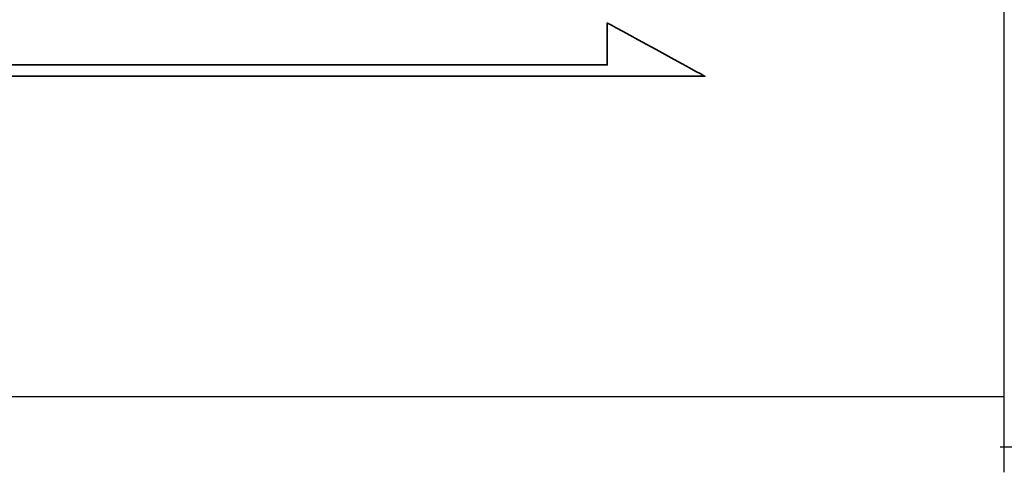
# Model space of a CAD drawing. Header units: millimetres. Extents: x 459 to 856, y -221 to -73.
# Tile 43 of 49: x 781 to 800, y -186 to -177. Entities that reach past the tile are written whole.
import ezdxf

# ---------------------------------------------------------------- set-up
doc = ezdxf.new("R2010")
doc.units = ezdxf.units.MM
for name, color, linetype in [('2', 7, 'CONTINUOUS'), ('DIM', 4, 'CONTINUOUS'), ('layer 1', 7, 'CONTINUOUS'), ('OUT', 3, 'CONTINUOUS')]:
    doc.layers.add(name, color=color, linetype=linetype)

# ---------------------------------------------------------------- blocks, each defined once
blk = doc.blocks.new('TBI MOTION logo(完整正式版)')
at = {"layer": 'layer 1', "color": 22, "lineweight": 35}
blk.add_open_spline([(75.90875, -9.47875), (75.90875, -9.47875), (75.90875, -12.28625), (75.90875, -12.28625), (75.90875, -12.28625), (75.90875, -12.28625), (75.90875, -12.47875), (75.90875, -12.47875), (75.90875, -12.47875), (75.90875, -12.47875), (75.71625, -12.47875), (75.71625, -12.47875), (75.71625, -12.47875), (75.71625, -12.47875), (-88.32875, -12.47875), (-88.32875, -12.47875), (-88.32875, -12.47875), (-88.32875, -12.47875), (-88.32875, -13.29375), (-88.32875, -13.29375), (-88.32875, -13.29375), (-88.32875, -13.29375), (82.89125, -13.29375), (82.89125, -13.29375), (82.89125, -13.29375), (82.89125, -13.29375), (75.90875, -9.47875), (75.90875, -9.47875)], degree=3, knots=[0, 0, 0, 0, 0.14285714, 0.14285714, 0.14285714, 0.14285715, 0.28571429, 0.28571429, 0.28571429, 0.2857143, 0.42857143, 0.42857143, 0.42857143, 0.42857144, 0.57142857, 0.57142857, 0.57142857, 0.57142858, 0.71428571, 0.71428571, 0.71428571, 0.71428572, 0.85714286, 0.85714286, 0.85714286, 0.85714287, 1, 1, 1, 1], dxfattribs=at)

msp = doc.modelspace()

# ---------------------------------------------------------------- linework, layer by layer
at = {"layer": '2', "color": 0, "linetype": 'Continuous'}
for p, q in [((800.399, -184.788), (800.399, -146.788)), ((800.399, -186.288), (800.399, -184.788)), ((812.399, -185.788), (800.319, -185.788))]:
    msp.add_line(p, q, dxfattribs=at)
at = {"layer": 'OUT', "color": 0}
for p, q in [((800.399, -184.788), (800.399, -147.288)), ((800.399, -184.788), (721.399, -184.788)), ((800.399, -186.288), (800.399, -184.788))]:
    msp.add_line(p, q, dxfattribs=at)

# ---------------------------------------------------------------- block references
at = {"layer": 'DIM', "color": 7, "xscale": 0.2778823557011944, "yscale": 0.2778823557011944, "zscale": 0.2778823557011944}
msp.add_blockref('TBI MOTION logo(完整正式版)', (771.419, -174.73), dxfattribs=at)

doc.saveas('drawing.dxf')
